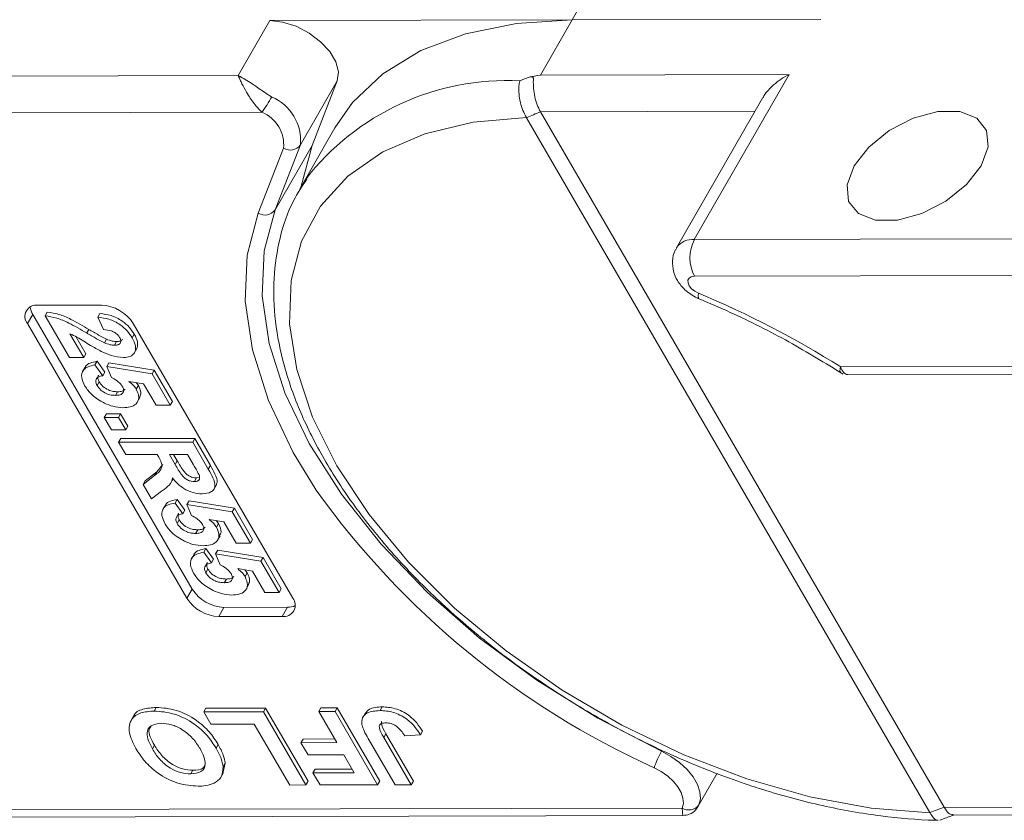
# Model space of a CAD drawing. Header units: millimetres. Extents: x 2390 to 3312, y -95 to 558.
# Tile 47 of 49: x 3125 to 3155, y 380 to 405. Entities that reach past the tile are written whole.
import ezdxf

# ---------------------------------------------------------------- set-up
doc = ezdxf.new("R2010")
doc.units = ezdxf.units.MM

msp = doc.modelspace()

# ---------------------------------------------------------------- linework, layer by layer
at = {"color": 7, "linetype": 'Continuous', "lineweight": 15}
for p, q in [((3141.592, 404.561), (3142.731, 406.544)), ((3149.268, 404.578), (3141.592, 404.561)), ((3132.272, 404.541), (3131.296, 402.842)), ((3132.272, 404.541), (3141.592, 404.561)), ((3140.616, 402.862), (3141.592, 404.561)), ((3131.296, 402.842), (3110.569, 402.796)), ((3140.616, 402.862), (3148.292, 402.879)), ((3148.292, 402.879), (3145.364, 397.782)), ((3133.211, 400.704), (3134.35, 402.687)), ((3133.571, 400.684), (3134.35, 402.687)), ((3147.477, 402.165), (3144.815, 397.532)), ((3110.572, 401.664), (3132.029, 401.712)), ((3140.19, 401.545), (3140.183, 401.556)), ((3152.63, 380.106), (3140.19, 401.545)), ((3147.236, 401.746), (3140.618, 401.731)), ((3140.618, 401.731), (3140.62, 401.727)), ((3153.074, 380.264), (3140.62, 401.727)), ((3134.275, 401.232), (3133.202, 399.363)), ((3132.432, 398.701), (3133.211, 400.704)), ((3133.571, 400.684), (3132.432, 398.701)), ((3133.24, 399.43), (3133.571, 400.684)), ((3132.693, 400.602), (3131.914, 398.599)), ((3133.202, 399.363), (3133.366, 399.631)), ((3145.364, 397.782), (3166.951, 397.83)), ((3166.953, 396.699), (3145.366, 396.651)), ((3125.118, 395.756), (3127.078, 395.761)), ((3124.956, 395.473), (3124.793, 395.19)), ((3129.873, 386.998), (3124.956, 395.473)), ((3125.338, 395.433), (3125.403, 395.547)), ((3126.964, 395.386), (3127.029, 395.5)), ((3129.711, 386.715), (3124.793, 395.19)), ((3126.089, 394.14), (3125.338, 395.433)), ((3127.142, 395.006), (3126.964, 395.386)), ((3128.059, 395.197), (3132.976, 386.722)), ((3126.102, 394.876), (3126.528, 394.141)), ((3126.621, 394.901), (3126.686, 395.014)), ((3128.023, 394.752), (3128.088, 394.866)), ((3126.283, 394.789), (3126.593, 394.255)), ((3127.165, 394.599), (3127.23, 394.712)), ((3127.473, 394.524), (3127.538, 394.638)), ((3126.528, 394.141), (3126.593, 394.255)), ((3128.088, 394.28), (3128.169, 394.422)), ((3126.528, 394.141), (3126.089, 394.14)), ((3126.875, 393.914), (3126.94, 394.027)), ((3126.94, 394.027), (3127.181, 393.697)), ((3127.242, 393.864), (3127.308, 393.977)), ((3127.308, 393.977), (3128.705, 393.752)), ((3126.577, 393.851), (3126.495, 393.709)), ((3126.875, 393.914), (3127.116, 393.584)), ((3127.116, 393.584), (3127.181, 393.697)), ((3127.381, 393.532), (3127.242, 393.864)), ((3127.242, 393.864), (3128.64, 393.638)), ((3128.64, 393.638), (3128.705, 393.752)), ((3128.64, 393.638), (3129.199, 392.675)), ((3128.705, 393.752), (3129.264, 392.788)), ((3149.878, 393.856), (3166.965, 393.894)), ((3150.1, 393.622), (3166.831, 393.659)), ((3126.939, 393.282), (3127.004, 393.395)), ((3128.377, 393.332), (3127.924, 393.409)), ((3128.148, 393.371), (3128.216, 393.279)), ((3128.759, 392.674), (3128.377, 393.332)), ((3127.51, 392.976), (3127.575, 393.089)), ((3128.151, 393.165), (3128.216, 393.279)), ((3128.181, 392.764), (3128.262, 392.906)), ((3129.199, 392.675), (3129.264, 392.788)), ((3129.199, 392.675), (3128.759, 392.674)), ((3127.163, 392.29), (3127.228, 392.403)), ((3127.163, 392.29), (3127.602, 392.291)), ((3127.383, 391.909), (3127.163, 392.29)), ((3127.228, 392.403), (3127.667, 392.404)), ((3127.602, 392.291), (3127.667, 392.404)), ((3127.602, 392.291), (3127.823, 391.91)), ((3127.667, 392.404), (3127.888, 392.024)), ((3127.823, 391.91), (3127.383, 391.909)), ((3127.823, 391.91), (3127.888, 392.024)), ((3127.604, 391.529), (3127.669, 391.642)), ((3127.604, 391.529), (3129.89, 391.534)), ((3127.825, 391.149), (3127.604, 391.529)), ((3127.669, 391.642), (3129.955, 391.647)), ((3129.89, 391.534), (3129.955, 391.647)), ((3129.89, 391.534), (3130.372, 390.704)), ((3129.955, 391.647), (3130.437, 390.817)), ((3128.792, 391.151), (3127.825, 391.149)), ((3128.841, 391.066), (3128.792, 391.151)), ((3129.73, 391.153), (3129.173, 391.152)), ((3129.173, 391.152), (3129.35, 390.846)), ((3129.303, 391.152), (3129.416, 390.959)), ((3129.35, 390.846), (3129.416, 390.959)), ((3129.917, 390.83), (3129.73, 391.153)), ((3128.426, 390.337), (3128.782, 390.62)), ((3128.717, 390.507), (3128.782, 390.62)), ((3128.782, 390.62), (3128.974, 390.847)), ((3130.372, 390.704), (3130.437, 390.817)), ((3128.361, 390.224), (3128.717, 390.507)), ((3128.361, 390.224), (3128.426, 390.337)), ((3129.206, 390.258), (3129.287, 390.399)), ((3129.943, 390.316), (3130.008, 390.429)), ((3130.008, 390.429), (3130.065, 390.439)), ((3128.619, 389.78), (3128.361, 390.224)), ((3128.932, 390.02), (3128.619, 389.78)), ((3130.541, 390.075), (3130.622, 390.216)), ((3129.346, 389.654), (3129.412, 389.768)), ((3129.412, 389.768), (3129.652, 389.438)), ((3129.714, 389.604), (3129.779, 389.718)), ((3129.779, 389.718), (3131.176, 389.492)), ((3129.048, 389.591), (3128.967, 389.45)), ((3129.346, 389.654), (3129.587, 389.325)), ((3129.587, 389.325), (3129.652, 389.438)), ((3129.852, 389.272), (3129.714, 389.604)), ((3129.714, 389.604), (3131.111, 389.379)), ((3131.111, 389.379), (3131.176, 389.492)), ((3131.111, 389.379), (3131.67, 388.416)), ((3131.176, 389.492), (3131.735, 388.529)), ((3129.411, 389.022), (3129.476, 389.136)), ((3130.848, 389.073), (3130.395, 389.15)), ((3130.619, 389.112), (3130.688, 389.019)), ((3131.231, 388.415), (3130.848, 389.073)), ((3129.981, 388.717), (3130.046, 388.83)), ((3130.623, 388.906), (3130.688, 389.019)), ((3130.652, 388.505), (3130.734, 388.646)), ((3131.67, 388.416), (3131.735, 388.529)), ((3130.229, 388.133), (3130.294, 388.247)), ((3130.294, 388.247), (3130.535, 387.917)), ((3130.597, 388.083), (3130.662, 388.197)), ((3130.662, 388.197), (3132.059, 387.971)), ((3131.67, 388.416), (3131.231, 388.415)), ((3129.931, 388.07), (3129.849, 387.929)), ((3130.229, 388.133), (3130.47, 387.804)), ((3130.47, 387.804), (3130.535, 387.917)), ((3130.735, 387.751), (3130.597, 388.083)), ((3130.597, 388.083), (3131.994, 387.858)), ((3131.994, 387.858), (3132.059, 387.971)), ((3131.994, 387.858), (3132.553, 386.894)), ((3132.059, 387.971), (3132.618, 387.008)), ((3130.293, 387.501), (3130.358, 387.614)), ((3131.731, 387.552), (3131.278, 387.629)), ((3131.502, 387.591), (3131.57, 387.498)), ((3130.864, 387.195), (3130.929, 387.309)), ((3131.505, 387.385), (3131.57, 387.498)), ((3132.113, 386.894), (3131.731, 387.552)), ((3129.873, 386.998), (3129.711, 386.715)), ((3131.535, 386.984), (3131.616, 387.125)), ((3132.553, 386.894), (3132.618, 387.008)), ((3132.553, 386.894), (3132.113, 386.894)), ((3130.854, 386.435), (3130.692, 386.151)), ((3132.814, 386.439), (3130.854, 386.435)), ((3132.814, 386.439), (3132.651, 386.156)), ((3132.651, 386.156), (3130.692, 386.151)), ((3128.703, 383.234), (3128.768, 383.347)), ((3130.231, 383.209), (3130.296, 383.322)), ((3130.296, 383.322), (3132.138, 383.326)), ((3132.073, 383.213), (3132.138, 383.326)), ((3132.138, 383.326), (3133.45, 381.066)), ((3133.781, 383.216), (3133.847, 383.33)), ((3133.847, 383.33), (3134.349, 383.331)), ((3134.284, 383.217), (3134.349, 383.331)), ((3134.349, 383.331), (3135.66, 381.071)), ((3135.671, 383.25), (3135.736, 383.363)), ((3128.066, 383.074), (3127.985, 382.932)), ((3130.231, 383.209), (3132.073, 383.213)), ((3130.449, 382.832), (3130.231, 383.209)), ((3132.073, 383.213), (3133.385, 380.953)), ((3133.781, 383.216), (3134.284, 383.217)), ((3134.336, 382.26), (3133.781, 383.216)), ((3134.284, 383.217), (3135.595, 380.957)), ((3135.216, 383.177), (3135.135, 383.035)), ((3131.789, 382.835), (3130.449, 382.832)), ((3132.882, 380.951), (3131.789, 382.835)), ((3135.785, 382.423), (3135.85, 382.536)), ((3135.785, 382.423), (3136.634, 380.96)), ((3135.85, 382.536), (3136.699, 381.073)), ((3136.915, 382.498), (3136.429, 382.468)), ((3136.915, 382.498), (3136.98, 382.611)), ((3128.647, 382.066), (3128.712, 382.179)), ((3130.611, 382.091), (3130.676, 382.205)), ((3133.231, 382.258), (3133.296, 382.371)), ((3133.231, 382.258), (3134.336, 382.26)), ((3133.449, 381.881), (3133.231, 382.258)), ((3133.296, 382.371), (3134.271, 382.373)), ((3136.131, 380.959), (3135.305, 382.383)), ((3134.555, 381.884), (3133.449, 381.881)), ((3134.874, 381.333), (3134.555, 381.884)), ((3130.892, 381.63), (3130.821, 381.303)), ((3130.827, 381.517), (3130.892, 381.63)), ((3129.831, 381.293), (3129.896, 381.406)), ((3130.749, 381.175), (3130.83, 381.317)), ((3133.601, 381.33), (3133.666, 381.443)), ((3133.601, 381.33), (3134.874, 381.333)), ((3133.82, 380.954), (3133.601, 381.33)), ((3133.666, 381.443), (3134.809, 381.446)), ((3145.484, 380.298), (3146.068, 381.315)), ((3133.385, 380.953), (3132.882, 380.951)), ((3133.385, 380.953), (3133.45, 381.066)), ((3135.595, 380.957), (3133.82, 380.954)), ((3135.595, 380.957), (3135.66, 381.071)), ((3136.634, 380.96), (3136.131, 380.959)), ((3136.634, 380.96), (3136.699, 381.073)), ((3153.076, 380.261), (3159.04, 380.274)), ((3144.988, 380.243), (3123.03, 380.194)), ((3123.357, 379.961), (3145.008, 380.008)), ((3152.636, 380.094), (3152.63, 380.106)), ((3153.074, 380.264), (3153.076, 380.261)), ((3153.344, 380.027), (3158.906, 380.039))]:
    msp.add_line(p, q, dxfattribs=at)
at = {"color": 7, "linetype": 'Continuous', "lineweight": 15, "flags": 128}
for points in [[(3134.35, 402.687), (3134.388, 402.958), (3134.309, 403.266), (3134.119, 403.586), (3133.835, 403.891), (3133.478, 404.158), (3133.077, 404.365), (3132.664, 404.496), (3132.272, 404.541)], [(3141.592, 404.561), (3139.874, 404.452), (3138.31, 404.135), (3136.93, 403.614), (3135.759, 402.901), (3134.818, 402.009), (3134.275, 401.232)], [(3140.183, 401.556), (3138.537, 401.406), (3137.051, 401.048), (3135.757, 400.488), (3134.678, 399.739), (3133.837, 398.815), (3133.25, 397.733), (3132.928, 396.516), (3132.877, 395.187), (3133.099, 393.773), (3133.59, 392.3), (3134.339, 390.798), (3135.332, 389.297), (3136.55, 387.826), (3137.968, 386.414), (3139.558, 385.089), (3141.29, 383.876), (3143.129, 382.8), (3145.04, 381.882), (3146.984, 381.14), (3148.923, 380.588), (3150.82, 380.237), (3152.636, 380.094)], [(3150.29, 400.056), (3150.074, 399.475), (3150.121, 398.964), (3150.424, 398.586), (3150.948, 398.386), (3151.629, 398.387), (3152.384, 398.591), (3153.123, 398.971), (3153.757, 399.483), (3154.209, 400.064), (3154.425, 400.645), (3154.378, 401.155), (3154.075, 401.534), (3153.551, 401.734), (3152.871, 401.732), (3152.115, 401.529), (3151.376, 401.149), (3150.742, 400.637), (3150.29, 400.056)], [(3131.914, 398.599), (3131.572, 397.3), (3131.511, 395.884), (3131.73, 394.38), (3132.226, 392.813), (3132.99, 391.213), (3133.701, 390.053)], [(3144.352, 381.995), (3142.386, 383.015), (3140.504, 384.187), (3138.741, 385.489), (3137.129, 386.896), (3135.699, 388.384), (3134.476, 389.925), (3133.482, 391.491), (3132.737, 393.053), (3132.252, 394.582), (3132.038, 396.051), (3132.099, 397.433), (3132.432, 398.701)], [(3145.493, 396.129), (3145.38, 396.189), (3145.282, 396.268), (3145.21, 396.356), (3145.171, 396.446), (3145.168, 396.528), (3145.203, 396.594), (3145.271, 396.636), (3145.366, 396.651)], [(3145.493, 396.129), (3145.485, 396.047), (3145.49, 395.99), (3145.507, 395.959), (3145.512, 395.957)], [(3144.352, 381.995), (3144.643, 381.837), (3144.909, 381.647), (3145.141, 381.432), (3145.328, 381.204), (3145.463, 380.97), (3145.538, 380.742), (3145.552, 380.528), (3145.504, 380.338)], [(3144.125, 381.486), (3144.343, 381.367), (3144.543, 381.224), (3144.717, 381.064), (3144.857, 380.892), (3144.958, 380.717), (3145.014, 380.545), (3145.025, 380.385), (3144.988, 380.243)]]:
    msp.add_lwpolyline(points, dxfattribs=at)
at = {"color": 7, "linetype": 'Continuous', "lineweight": 15}
for centre, radius, start, end in [((3139.589, 394.835), 7.857, 87.1317, 142.3744), ((3126.283, 405.655), 6.969, 325.5444, 330.1305), ((3131.763, 400.842), 1.455, 354.5664, 67.2376), ((3131.607, 400.706), 1.091, 354.5664, 67.2376), ((3132.897, 400.936), 0.391, 238.5972, 323.7029), ((3132.118, 398.933), 0.391, 238.5972, 323.7029), ((3145.295, 397.206), 0.581, 83.1821, 145.5728), ((3146.457, 397.219), 1.229, 152.7297, 207.5188), ((3134.205, 368.993), 29.391, 57.7723, 67.413), ((3125.063, 395.411), 0.349, 80.921, 219.3383), ((3127.025, 394.532), 1.229, 32.7297, 87.5188), ((3125.387, 395.745), 0.51, 184.4162, 212.2288), ((3154.832, 405.139), 25.964, 215.5235, 245.6452), ((3130.908, 387.663), 1.229, 212.7297, 267.5188), ((3130.745, 387.38), 1.229, 212.7297, 267.5188), ((3132.706, 386.501), 0.349, 260.921, 39.3383), ((3132.831, 386.948), 0.51, 268.0228, 295.8286), ((3146.738, 380.625), 2.751, 150.1208, 161.7639), ((3145.195, 380.565), 0.383, 237.2666, 323.7036)]:
    msp.add_arc(centre, radius, start, end, dxfattribs=at)
for centre, major_axis, ratio, start_param, end_param in [((3147.223, 391.65), (17.725, 3.323), 0.703772, 1.838917, 1.85659), ((3147.268, 391.16), (16.947, 3.779), 0.697943, 1.814389, 1.84176), ((3147.268, 391.16), (16.947, 3.779), 0.697943, 4.875973, 4.903344)]:
    msp.add_ellipse(centre, major_axis=major_axis, ratio=ratio, start_param=start_param, end_param=end_param, dxfattribs=at)
for points, knots in [([(3131.296, 402.842), (3131.298, 402.841), (3131.303, 402.838), (3131.323, 402.829), (3131.347, 402.817), (3131.484, 402.745), (3131.721, 402.596), (3132.053, 402.361), (3132.25, 402.233), (3132.326, 402.184)], [0, 0, 0, 0, 0.005088, 0.020369, 0.070807, 0.089086, 0.500311, 0.809226, 1, 1, 1, 1]), ([(3132.029, 401.712), (3131.993, 401.747), (3131.919, 401.818), (3131.806, 401.951), (3131.692, 402.106), (3131.608, 402.238), (3131.508, 402.405), (3131.428, 402.555), (3131.362, 402.693), (3131.335, 402.753), (3131.32, 402.786), (3131.312, 402.805), (3131.305, 402.82), (3131.301, 402.83), (3131.299, 402.835), (3131.297, 402.839), (3131.297, 402.841), (3131.296, 402.842)], [0, 0, 0, 0, 0.101029, 0.204946, 0.337168, 0.474297, 0.5162, 0.743651, 0.85309, 0.914248, 0.93217, 0.960137, 0.976545, 0.986194, 0.994698, 0.995932, 1, 1, 1, 1]), ([(3140.272, 402.798), (3140.38, 402.819), (3140.494, 402.841), (3140.609, 402.861), (3140.616, 402.862)], [0, 0, 0, 0, 0.94198, 1, 1, 1, 1]), ([(3140.272, 402.798), (3140.294, 402.802), (3140.327, 402.809), (3140.365, 402.809), (3140.384, 402.8), (3140.396, 402.782), (3140.399, 402.748), (3140.397, 402.646), (3140.397, 402.459), (3140.438, 402.193), (3140.512, 401.935), (3140.583, 401.799), (3140.618, 401.731)], [0, 0, 0, 0, 0.055733, 0.084124, 0.103153, 0.122049, 0.158109, 0.20608, 0.410942, 0.609388, 0.804636, 1, 1, 1, 1]), ([(3148.292, 402.879), (3148.29, 402.878), (3148.203, 402.834), (3148.034, 402.735), (3147.818, 402.572), (3147.645, 402.397), (3147.527, 402.263), (3147.492, 402.181), (3147.483, 402.162)], [0, 0, 0, 0, 0.005387, 0.256651, 0.513735, 0.721935, 0.935345, 1, 1, 1, 1]), ([(3139.982, 402.682), (3139.982, 402.68), (3139.969, 402.633), (3139.948, 402.509), (3139.949, 402.282), (3139.993, 402.017), (3140.071, 401.76), (3140.146, 401.624), (3140.183, 401.556)], [0, 0, 0, 0, 0.0057799, 0.1637764, 0.3793246, 0.5883639, 0.7941222, 1, 1, 1, 1]), ([(3133.409, 399.643), (3133.265, 399.427), (3132.896, 398.873), (3132.553, 397.84), (3132.36, 396.593), (3132.407, 395.265), (3132.682, 393.877), (3133.189, 392.446), (3133.918, 390.996), (3134.858, 389.552), (3135.992, 388.138), (3137.3, 386.777), (3138.76, 385.49), (3140.35, 384.296), (3142.043, 383.212), (3143.815, 382.256), (3145.638, 381.441), (3147.483, 380.782), (3149.324, 380.287), (3151.099, 379.977), (3152.276, 379.874), (3152.849, 379.864), (3152.886, 379.863)], [0, 0, 0, 0, 0.032948, 0.084626, 0.136361, 0.188637, 0.241669, 0.295356, 0.349443, 0.403696, 0.457945, 0.512136, 0.566263, 0.620337, 0.674379, 0.728415, 0.782466, 0.836555, 0.890706, 0.944946, 0.996431, 1, 1, 1, 1]), ([(3144.826, 397.527), (3144.808, 397.504), (3144.721, 397.389), (3144.678, 397.129), (3144.706, 396.804), (3144.84, 396.497), (3145.08, 396.206), (3145.332, 396.035), (3145.491, 395.966), (3145.512, 395.957)], [0, 0, 0, 0, 0.044462, 0.223663, 0.386177, 0.550689, 0.736549, 0.964805, 1, 1, 1, 1]), ([(3145.512, 395.957), (3145.833, 395.819), (3146.768, 395.418), (3148.272, 394.663), (3149.402, 393.971), (3149.955, 393.632)], [0, 0, 0, 0, 0.210903, 0.614122, 1, 1, 1, 1]), ([(3125.403, 395.547), (3125.523, 395.528), (3125.762, 395.492), (3126.205, 395.296), (3126.503, 395.121), (3126.686, 395.014)], [0, 0, 0, 0, 0.279551, 0.559332, 1, 1, 1, 1]), ([(3127.029, 395.5), (3127.142, 395.486), (3127.367, 395.46), (3127.704, 395.297), (3127.947, 395.08), (3128.041, 394.937), (3128.088, 394.866)], [0, 0, 0, 0, 0.280752, 0.55897, 0.779275, 1, 1, 1, 1]), ([(3125.338, 395.433), (3125.458, 395.415), (3125.697, 395.378), (3126.14, 395.182), (3126.438, 395.008), (3126.621, 394.901)], [0, 0, 0, 0, 0.279551, 0.559332, 1, 1, 1, 1]), ([(3126.964, 395.386), (3127.077, 395.373), (3127.302, 395.346), (3127.639, 395.184), (3127.882, 394.967), (3127.976, 394.824), (3128.023, 394.752)], [0, 0, 0, 0, 0.280752, 0.55897, 0.779275, 1, 1, 1, 1]), ([(3127.068, 394.335), (3126.958, 394.395), (3126.776, 394.494), (3126.53, 394.646), (3126.323, 394.776), (3126.176, 394.843), (3126.102, 394.876)], [0, 0, 0, 0, 0.339985, 0.560186, 0.78038, 1, 1, 1, 1]), ([(3126.621, 394.901), (3126.721, 394.841), (3126.899, 394.735), (3127.084, 394.64), (3127.165, 394.599)], [0, 0, 0, 0, 0.560235, 1, 1, 1, 1]), ([(3126.686, 395.014), (3126.786, 394.954), (3126.964, 394.848), (3127.149, 394.754), (3127.23, 394.712)], [0, 0, 0, 0, 0.560235, 1, 1, 1, 1]), ([(3127.637, 394.759), (3127.619, 394.787), (3127.583, 394.842), (3127.491, 394.917), (3127.336, 394.99), (3127.222, 394.999), (3127.142, 395.006)], [0, 0, 0, 0, 0.187236, 0.374084, 0.560696, 1, 1, 1, 1]), ([(3128.088, 394.866), (3128.133, 394.779), (3128.222, 394.609), (3128.179, 394.474), (3128.158, 394.409)], [0, 0, 0, 0, 0.511088, 1, 1, 1, 1]), ([(3127.165, 394.599), (3127.225, 394.576), (3127.331, 394.535), (3127.43, 394.527), (3127.473, 394.524)], [0, 0, 0, 0, 0.560117, 1, 1, 1, 1]), ([(3127.23, 394.712), (3127.29, 394.689), (3127.396, 394.648), (3127.495, 394.641), (3127.538, 394.638)], [0, 0, 0, 0, 0.560117, 1, 1, 1, 1]), ([(3127.473, 394.524), (3127.515, 394.526), (3127.598, 394.531), (3127.673, 394.587), (3127.681, 394.672), (3127.652, 394.73), (3127.637, 394.759)], [0, 0, 0, 0, 0.280664, 0.559461, 0.779366, 1, 1, 1, 1]), ([(3127.538, 394.638), (3127.581, 394.639), (3127.664, 394.642), (3127.705, 394.686), (3127.725, 394.707)], [0, 0, 0, 0, 0.520649, 1, 1, 1, 1]), ([(3128.023, 394.752), (3128.066, 394.667), (3128.152, 394.496), (3128.118, 394.289), (3127.975, 394.163), (3127.827, 394.15), (3127.753, 394.144)], [0, 0, 0, 0, 0.280568, 0.55975, 0.779795, 1, 1, 1, 1]), ([(3127.753, 394.144), (3127.628, 394.157), (3127.404, 394.18), (3127.171, 394.287), (3127.068, 394.335)], [0, 0, 0, 0, 0.558458, 1, 1, 1, 1]), ([(3126.579, 393.832), (3126.581, 393.843), (3126.594, 393.913), (3126.726, 393.984), (3126.869, 394.013), (3126.94, 394.027)], [0, 0, 0, 0, 0.083502, 0.541367, 1, 1, 1, 1]), ([(3126.567, 393.265), (3126.523, 393.356), (3126.435, 393.538), (3126.494, 393.75), (3126.654, 393.874), (3126.801, 393.9), (3126.875, 393.914)], [0, 0, 0, 0, 0.279948, 0.559031, 0.779331, 1, 1, 1, 1]), ([(3149.871, 393.701), (3149.864, 393.705), (3149.846, 393.714), (3149.863, 393.797), (3149.878, 393.855), (3149.878, 393.856)], [0, 0, 0, 0, 0.397526, 0.989199, 1, 1, 1, 1]), ([(3149.878, 393.856), (3149.879, 393.854), (3149.901, 393.784), (3149.962, 393.676), (3150.046, 393.612), (3150.096, 393.624), (3150.1, 393.625)], [0, 0, 0, 0, 0.008584, 0.478951, 0.95393, 1, 1, 1, 1]), ([(3127.116, 393.584), (3127.07, 393.576), (3126.98, 393.559), (3126.91, 393.482), (3126.891, 393.385), (3126.923, 393.316), (3126.939, 393.282)], [0, 0, 0, 0, 0.2802995, 0.5599611, 0.7800424, 1, 1, 1, 1]), ([(3126.99, 393.595), (3126.986, 393.591), (3126.962, 393.568), (3126.959, 393.497), (3126.989, 393.429), (3127.004, 393.395)], [0, 0, 0, 0, 0.083768, 0.542013, 1, 1, 1, 1]), ([(3127.004, 393.395), (3127.039, 393.346), (3127.108, 393.25), (3127.277, 393.142), (3127.44, 393.094), (3127.53, 393.091), (3127.575, 393.089)], [0, 0, 0, 0, 0.279573, 0.558664, 0.778923, 1, 1, 1, 1]), ([(3127.718, 393.255), (3127.697, 393.286), (3127.655, 393.347), (3127.539, 393.446), (3127.441, 393.499), (3127.381, 393.532)], [0, 0, 0, 0, 0.279963, 0.560065, 1, 1, 1, 1]), ([(3127.924, 393.409), (3127.976, 393.366), (3128.068, 393.29), (3128.126, 393.203), (3128.151, 393.165)], [0, 0, 0, 0, 0.559888, 1, 1, 1, 1]), ([(3127.169, 392.735), (3127.025, 392.817), (3126.767, 392.966), (3126.629, 393.173), (3126.567, 393.265)], [0, 0, 0, 0, 0.558353, 1, 1, 1, 1]), ([(3126.939, 393.282), (3126.974, 393.233), (3127.042, 393.137), (3127.212, 393.028), (3127.375, 392.981), (3127.465, 392.978), (3127.51, 392.976)], [0, 0, 0, 0, 0.279573, 0.558664, 0.778923, 1, 1, 1, 1]), ([(3127.51, 392.976), (3127.56, 392.978), (3127.662, 392.983), (3127.754, 393.048), (3127.77, 393.149), (3127.735, 393.22), (3127.718, 393.255)], [0, 0, 0, 0, 0.280898, 0.55946, 0.779497, 1, 1, 1, 1]), ([(3127.575, 393.089), (3127.627, 393.091), (3127.728, 393.093), (3127.78, 393.145), (3127.805, 393.171)], [0, 0, 0, 0, 0.518665, 1, 1, 1, 1]), ([(3128.151, 393.165), (3128.189, 393.076), (3128.265, 392.896), (3128.162, 392.708), (3127.977, 392.609), (3127.819, 392.6), (3127.74, 392.596)], [0, 0, 0, 0, 0.279007, 0.558619, 0.779074, 1, 1, 1, 1]), ([(3128.216, 393.279), (3128.259, 393.186), (3128.328, 393.038), (3128.262, 392.939), (3128.236, 392.901)], [0, 0, 0, 0, 0.621608, 1, 1, 1, 1]), ([(3127.74, 392.596), (3127.637, 392.603), (3127.452, 392.615), (3127.256, 392.698), (3127.169, 392.735)], [0, 0, 0, 0, 0.559534, 1, 1, 1, 1]), ([(3128.717, 390.507), (3128.814, 390.578), (3128.949, 390.678), (3128.936, 390.906), (3128.873, 391.012), (3128.841, 391.066)], [0, 0, 0, 0, 0.561022, 0.779295, 1, 1, 1, 1]), ([(3129.416, 390.959), (3129.476, 390.847), (3129.552, 390.707), (3129.697, 390.544), (3129.796, 390.476), (3129.907, 390.435), (3129.974, 390.431), (3130.008, 390.429)], [0, 0, 0, 0, 0.500962, 0.625785, 0.750436, 0.875032, 1, 1, 1, 1]), ([(3129.35, 390.846), (3129.411, 390.734), (3129.487, 390.594), (3129.632, 390.431), (3129.731, 390.363), (3129.842, 390.321), (3129.909, 390.318), (3129.943, 390.316)], [0, 0, 0, 0, 0.500962, 0.625785, 0.750436, 0.875032, 1, 1, 1, 1]), ([(3130.085, 390.527), (3130.055, 390.584), (3130.002, 390.685), (3129.943, 390.785), (3129.917, 390.83)], [0, 0, 0, 0, 0.559921, 1, 1, 1, 1]), ([(3130.372, 390.704), (3130.422, 390.614), (3130.523, 390.435), (3130.601, 390.206), (3130.545, 390.066), (3130.43, 389.963), (3130.282, 389.947), (3130.183, 389.936)], [0, 0, 0, 0, 0.251143, 0.500527, 0.625735, 0.75105, 1, 1, 1, 1]), ([(3130.437, 390.817), (3130.486, 390.728), (3130.585, 390.55), (3130.669, 390.325), (3130.624, 390.231), (3130.61, 390.204)], [0, 0, 0, 0, 0.417329, 0.831734, 1, 1, 1, 1]), ([(3129.267, 390.43), (3129.252, 390.37), (3129.228, 390.27), (3129.13, 390.168), (3129.035, 390.092), (3128.966, 390.044), (3128.932, 390.02)], [0, 0, 0, 0, 0.339579, 0.559591, 0.779787, 1, 1, 1, 1]), ([(3130.183, 389.936), (3130.091, 389.942), (3129.908, 389.955), (3129.624, 390.083), (3129.41, 390.254), (3129.315, 390.371), (3129.267, 390.43)], [0, 0, 0, 0, 0.2799536, 0.5589329, 0.7791735, 1, 1, 1, 1]), ([(3129.943, 390.316), (3129.978, 390.318), (3130.05, 390.324), (3130.121, 390.396), (3130.099, 390.478), (3130.085, 390.527)], [0, 0, 0, 0, 0.281129, 0.561183, 1, 1, 1, 1]), ([(3129.05, 389.573), (3129.052, 389.583), (3129.066, 389.653), (3129.198, 389.725), (3129.34, 389.753), (3129.412, 389.768)], [0, 0, 0, 0, 0.083502, 0.541367, 1, 1, 1, 1]), ([(3129.039, 389.006), (3128.995, 389.097), (3128.907, 389.279), (3128.965, 389.491), (3129.126, 389.615), (3129.273, 389.641), (3129.346, 389.654)], [0, 0, 0, 0, 0.279948, 0.559031, 0.779331, 1, 1, 1, 1]), ([(3129.587, 389.325), (3129.542, 389.316), (3129.451, 389.299), (3129.381, 389.222), (3129.363, 389.126), (3129.395, 389.057), (3129.411, 389.022)], [0, 0, 0, 0, 0.2803, 0.559961, 0.780042, 1, 1, 1, 1]), ([(3129.462, 389.336), (3129.458, 389.332), (3129.433, 389.308), (3129.43, 389.238), (3129.461, 389.17), (3129.476, 389.136)], [0, 0, 0, 0, 0.083768, 0.542013, 1, 1, 1, 1]), ([(3129.476, 389.136), (3129.51, 389.087), (3129.579, 388.991), (3129.748, 388.882), (3129.911, 388.835), (3130.001, 388.832), (3130.046, 388.83)], [0, 0, 0, 0, 0.2795727, 0.5586639, 0.7789233, 1, 1, 1, 1]), ([(3130.189, 388.996), (3130.168, 389.026), (3130.126, 389.087), (3130.01, 389.187), (3129.912, 389.24), (3129.852, 389.272)], [0, 0, 0, 0, 0.279963, 0.560065, 1, 1, 1, 1]), ([(3130.395, 389.15), (3130.447, 389.107), (3130.539, 389.031), (3130.597, 388.944), (3130.623, 388.906)], [0, 0, 0, 0, 0.559888, 1, 1, 1, 1]), ([(3129.641, 388.475), (3129.497, 388.558), (3129.239, 388.706), (3129.1, 388.914), (3129.039, 389.006)], [0, 0, 0, 0, 0.558353, 1, 1, 1, 1]), ([(3129.411, 389.022), (3129.445, 388.974), (3129.514, 388.877), (3129.683, 388.769), (3129.846, 388.722), (3129.936, 388.718), (3129.981, 388.717)], [0, 0, 0, 0, 0.279573, 0.558664, 0.778923, 1, 1, 1, 1]), ([(3129.981, 388.717), (3130.032, 388.719), (3130.133, 388.724), (3130.226, 388.789), (3130.241, 388.89), (3130.206, 388.96), (3130.189, 388.996)], [0, 0, 0, 0, 0.280898, 0.55946, 0.779497, 1, 1, 1, 1]), ([(3130.046, 388.83), (3130.098, 388.831), (3130.199, 388.834), (3130.252, 388.886), (3130.277, 388.911)], [0, 0, 0, 0, 0.518665, 1, 1, 1, 1]), ([(3130.623, 388.906), (3130.66, 388.816), (3130.736, 388.637), (3130.634, 388.449), (3130.448, 388.35), (3130.29, 388.341), (3130.211, 388.336)], [0, 0, 0, 0, 0.279007, 0.558619, 0.779074, 1, 1, 1, 1]), ([(3130.688, 389.019), (3130.731, 388.927), (3130.8, 388.779), (3130.733, 388.679), (3130.708, 388.642)], [0, 0, 0, 0, 0.621608, 1, 1, 1, 1]), ([(3130.211, 388.336), (3130.108, 388.343), (3129.924, 388.356), (3129.727, 388.439), (3129.641, 388.475)], [0, 0, 0, 0, 0.559534, 1, 1, 1, 1]), ([(3129.933, 388.052), (3129.935, 388.062), (3129.948, 388.132), (3130.08, 388.203), (3130.223, 388.232), (3130.294, 388.247)], [0, 0, 0, 0, 0.083502, 0.541367, 1, 1, 1, 1]), ([(3129.921, 387.484), (3129.877, 387.576), (3129.79, 387.758), (3129.848, 387.969), (3130.009, 388.093), (3130.156, 388.12), (3130.229, 388.133)], [0, 0, 0, 0, 0.2799484, 0.5590305, 0.7793307, 1, 1, 1, 1]), ([(3130.47, 387.804), (3130.425, 387.795), (3130.334, 387.778), (3130.264, 387.701), (3130.245, 387.605), (3130.277, 387.536), (3130.293, 387.501)], [0, 0, 0, 0, 0.2802995, 0.5599611, 0.7800424, 1, 1, 1, 1]), ([(3130.344, 387.814), (3130.341, 387.811), (3130.316, 387.787), (3130.313, 387.716), (3130.343, 387.648), (3130.358, 387.614)], [0, 0, 0, 0, 0.083768, 0.542013, 1, 1, 1, 1]), ([(3130.358, 387.614), (3130.393, 387.566), (3130.462, 387.469), (3130.631, 387.361), (3130.794, 387.314), (3130.884, 387.31), (3130.929, 387.309)], [0, 0, 0, 0, 0.279573, 0.558664, 0.778923, 1, 1, 1, 1]), ([(3131.072, 387.475), (3131.051, 387.505), (3131.009, 387.566), (3130.893, 387.666), (3130.795, 387.719), (3130.735, 387.751)], [0, 0, 0, 0, 0.279963, 0.560065, 1, 1, 1, 1]), ([(3131.278, 387.629), (3131.33, 387.586), (3131.422, 387.509), (3131.48, 387.423), (3131.505, 387.385)], [0, 0, 0, 0, 0.559888, 1, 1, 1, 1]), ([(3130.523, 386.954), (3130.379, 387.037), (3130.121, 387.185), (3129.983, 387.393), (3129.921, 387.484)], [0, 0, 0, 0, 0.558353, 1, 1, 1, 1]), ([(3130.293, 387.501), (3130.328, 387.453), (3130.397, 387.356), (3130.566, 387.248), (3130.729, 387.201), (3130.819, 387.197), (3130.864, 387.195)], [0, 0, 0, 0, 0.279573, 0.558664, 0.778923, 1, 1, 1, 1]), ([(3130.864, 387.195), (3130.914, 387.198), (3131.016, 387.202), (3131.109, 387.268), (3131.124, 387.368), (3131.089, 387.439), (3131.072, 387.475)], [0, 0, 0, 0, 0.280898, 0.55946, 0.779497, 1, 1, 1, 1]), ([(3130.929, 387.309), (3130.981, 387.31), (3131.082, 387.313), (3131.134, 387.365), (3131.159, 387.39)], [0, 0, 0, 0, 0.518665, 1, 1, 1, 1]), ([(3131.505, 387.385), (3131.543, 387.295), (3131.619, 387.116), (3131.516, 386.928), (3131.331, 386.829), (3131.173, 386.82), (3131.094, 386.815)], [0, 0, 0, 0, 0.279007, 0.558619, 0.779074, 1, 1, 1, 1]), ([(3131.57, 387.498), (3131.613, 387.406), (3131.682, 387.257), (3131.616, 387.158), (3131.59, 387.121)], [0, 0, 0, 0, 0.621608, 1, 1, 1, 1]), ([(3131.094, 386.815), (3130.991, 386.822), (3130.806, 386.835), (3130.61, 386.918), (3130.523, 386.954)], [0, 0, 0, 0, 0.559534, 1, 1, 1, 1]), ([(3128.072, 383.054), (3128.074, 383.067), (3128.091, 383.191), (3128.345, 383.311), (3128.627, 383.335), (3128.768, 383.347)], [0, 0, 0, 0, 0.05675, 0.527711, 1, 1, 1, 1]), ([(3128.768, 383.347), (3128.97, 383.333), (3129.373, 383.303), (3129.988, 382.992), (3130.423, 382.596), (3130.592, 382.335), (3130.676, 382.205)], [0, 0, 0, 0, 0.2799425, 0.558704, 0.7790449, 1, 1, 1, 1]), ([(3135.214, 383.158), (3135.25, 383.207), (3135.35, 383.343), (3135.585, 383.355), (3135.736, 383.363)], [0, 0, 0, 0, 0.358473, 1, 1, 1, 1]), ([(3135.736, 383.363), (3135.868, 383.355), (3136.132, 383.339), (3136.541, 383.135), (3136.815, 382.869), (3136.925, 382.697), (3136.98, 382.611)], [0, 0, 0, 0, 0.280246, 0.558416, 0.778827, 1, 1, 1, 1]), ([(3128.138, 382.076), (3128.054, 382.243), (3127.886, 382.576), (3127.956, 382.982), (3128.265, 383.205), (3128.557, 383.224), (3128.703, 383.234)], [0, 0, 0, 0, 0.280551, 0.559488, 0.779434, 1, 1, 1, 1]), ([(3128.703, 383.234), (3128.905, 383.219), (3129.308, 383.19), (3129.923, 382.878), (3130.358, 382.483), (3130.526, 382.222), (3130.611, 382.091)], [0, 0, 0, 0, 0.279942, 0.558704, 0.779045, 1, 1, 1, 1]), ([(3135.112, 382.813), (3135.11, 382.888), (3135.104, 383.039), (3135.287, 383.222), (3135.525, 383.239), (3135.671, 383.25)], [0, 0, 0, 0, 0.280122, 0.560355, 1, 1, 1, 1]), ([(3135.671, 383.25), (3135.803, 383.242), (3136.066, 383.226), (3136.476, 383.022), (3136.75, 382.755), (3136.86, 382.584), (3136.915, 382.498)], [0, 0, 0, 0, 0.280246, 0.558416, 0.778827, 1, 1, 1, 1]), ([(3128.923, 382.857), (3128.807, 382.843), (3128.574, 382.815), (3128.422, 382.516), (3128.561, 382.237), (3128.647, 382.066)], [0, 0, 0, 0, 0.279991, 0.559768, 1, 1, 1, 1]), ([(3128.613, 382.78), (3128.587, 382.744), (3128.48, 382.595), (3128.612, 382.359), (3128.712, 382.179)], [0, 0, 0, 0, 0.241235, 1, 1, 1, 1]), ([(3130.117, 382.075), (3130.049, 382.182), (3129.913, 382.396), (3129.591, 382.668), (3129.229, 382.833), (3129.025, 382.849), (3128.923, 382.857)], [0, 0, 0, 0, 0.281021, 0.560116, 0.779939, 1, 1, 1, 1]), ([(3135.305, 382.383), (3135.258, 382.465), (3135.175, 382.61), (3135.131, 382.751), (3135.112, 382.813)], [0, 0, 0, 0, 0.560294, 1, 1, 1, 1]), ([(3135.857, 382.873), (3135.798, 382.869), (3135.71, 382.864), (3135.646, 382.801), (3135.646, 382.66), (3135.723, 382.528), (3135.785, 382.423)], [0, 0, 0, 0, 0.249396, 0.374426, 0.499454, 1, 1, 1, 1]), ([(3135.725, 382.916), (3135.723, 382.914), (3135.706, 382.897), (3135.721, 382.766), (3135.793, 382.638), (3135.85, 382.536)], [0, 0, 0, 0, 0.024971, 0.219843, 1, 1, 1, 1]), ([(3136.198, 382.749), (3136.168, 382.77), (3136.109, 382.812), (3135.987, 382.863), (3135.906, 382.869), (3135.857, 382.873)], [0, 0, 0, 0, 0.2806722, 0.5608436, 1, 1, 1, 1]), ([(3136.429, 382.468), (3136.395, 382.522), (3136.334, 382.62), (3136.239, 382.709), (3136.198, 382.749)], [0, 0, 0, 0, 0.561018, 1, 1, 1, 1]), ([(3128.712, 382.179), (3128.779, 382.073), (3128.912, 381.861), (3129.23, 381.587), (3129.593, 381.427), (3129.795, 381.413), (3129.896, 381.406)], [0, 0, 0, 0, 0.281087, 0.560013, 0.779691, 1, 1, 1, 1]), ([(3130.611, 382.091), (3130.671, 381.981), (3130.779, 381.784), (3130.813, 381.598), (3130.827, 381.517)], [0, 0, 0, 0, 0.560171, 1, 1, 1, 1]), ([(3130.676, 382.205), (3130.736, 382.095), (3130.844, 381.898), (3130.878, 381.712), (3130.892, 381.63)], [0, 0, 0, 0, 0.560171, 1, 1, 1, 1]), ([(3130.055, 380.916), (3129.851, 380.932), (3129.444, 380.963), (3128.826, 381.281), (3128.391, 381.681), (3128.223, 381.944), (3128.138, 382.076)], [0, 0, 0, 0, 0.279831, 0.558669, 0.779006, 1, 1, 1, 1]), ([(3128.647, 382.066), (3128.714, 381.959), (3128.847, 381.748), (3129.165, 381.474), (3129.528, 381.313), (3129.73, 381.3), (3129.831, 381.293)], [0, 0, 0, 0, 0.281087, 0.560013, 0.779691, 1, 1, 1, 1]), ([(3129.831, 381.293), (3129.948, 381.306), (3130.181, 381.331), (3130.343, 381.625), (3130.203, 381.905), (3130.117, 382.075)], [0, 0, 0, 0, 0.280278, 0.559877, 1, 1, 1, 1]), ([(3129.896, 381.406), (3130.021, 381.414), (3130.21, 381.426), (3130.262, 381.551), (3130.279, 381.594)], [0, 0, 0, 0, 0.659913, 1, 1, 1, 1]), ([(3130.827, 381.517), (3130.82, 381.396), (3130.807, 381.181), (3130.631, 381.06), (3130.554, 381.006)], [0, 0, 0, 0, 0.559956, 1, 1, 1, 1]), ([(3130.554, 381.006), (3130.471, 380.977), (3130.323, 380.924), (3130.137, 380.918), (3130.055, 380.916)], [0, 0, 0, 0, 0.559564, 1, 1, 1, 1]), ([(3145.006, 380.015), (3145.075, 380.02), (3145.226, 380.03), (3145.411, 380.17), (3145.475, 380.29), (3145.501, 380.339)], [0, 0, 0, 0, 0.3278336, 0.7266561, 1, 1, 1, 1]), ([(3145.007, 380.009), (3145.008, 380.009), (3145.011, 380.005), (3145.005, 380.046), (3144.993, 380.183), (3144.988, 380.243)], [0, 0, 0, 0, 0.0045186, 0.5696109, 1, 1, 1, 1]), ([(3152.886, 379.872), (3152.874, 379.869), (3152.83, 379.861), (3152.74, 379.929), (3152.671, 380.039), (3152.636, 380.094)], [0, 0, 0, 0, 0.149456, 0.574604, 1, 1, 1, 1]), ([(3152.933, 379.869), (3152.955, 379.877), (3153.101, 379.928), (3153.245, 379.982), (3153.367, 380.027)], [0, 0, 0, 0, 0.155556, 1, 1, 1, 1]), ([(3153.344, 380.038), (3153.319, 380.037), (3153.256, 380.037), (3153.16, 380.127), (3153.099, 380.224), (3153.076, 380.261)], [0, 0, 0, 0, 0.298319, 0.731116, 1, 1, 1, 1])]:
    msp.add_open_spline(points, degree=3, knots=knots, dxfattribs=at)

doc.saveas('drawing.dxf')
